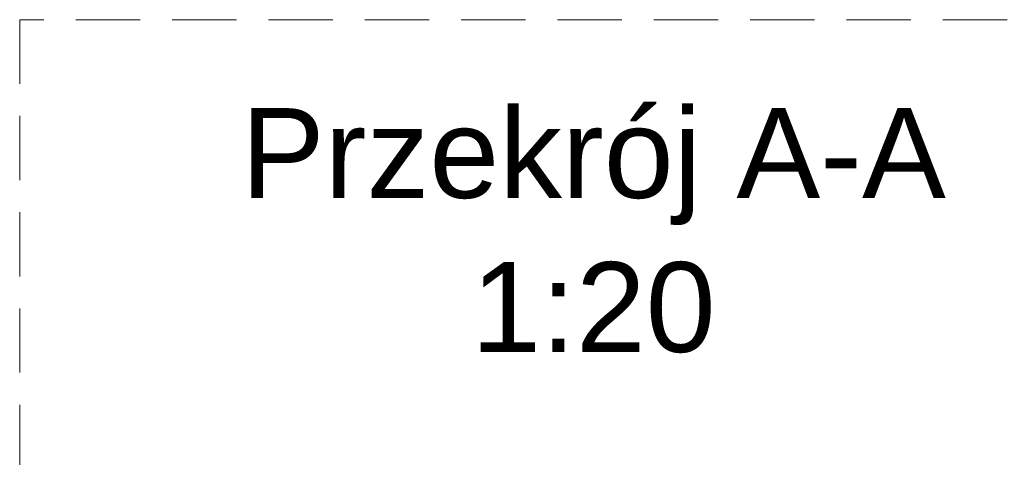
# Model space of a CAD drawing. Header units: millimetres. Extents: x 3528 to 4122, y 12044 to 12491.
# Tile 51 of 58: x 3972 to 4011, y 12249 to 12266. Entities that reach past the tile are written whole.
import ezdxf
from ezdxf.enums import TextEntityAlignment as Align

# ---------------------------------------------------------------- set-up
doc = ezdxf.new("R2010")
doc.units = ezdxf.units.MM
doc.header["$LTSCALE"] = 10
doc.linetypes.add('HIDDEN', pattern=[0.375, 0.25, -0.125])
for name, color, linetype, lineweight in [('PS_DIM', 4, 'Continuous', 13), ('PS_Hidden', 2, 'HIDDEN', 9), ('PS_TEXT', 3, 'Continuous', 18)]:
    doc.layers.add(name, color=color, linetype=linetype, lineweight=lineweight)
doc.styles.add('ARIAL', font='arial.ttf')

# ---------------------------------------------------------------- blocks, each defined once
blk = doc.blocks.new('Przekrój')
at = {"layer": 'PS_DIM', "style": 'ARIAL', "flags": 4}
for tag, p in [('PRZEKRÓJ', (7.886, 7.75)), ('SKALA', (7.886, 1.75))]:
    blk.add_attdef(tag, text='', height=3.5, dxfattribs=at).set_placement(p, align=Align.MIDDLE_CENTER)

msp = doc.modelspace()

# ---------------------------------------------------------------- linework, layer by layer
at = {"layer": 'PS_Hidden', "color": 2, "linetype": 'HIDDEN'}
msp.add_lwpolyline([(4108.293, 12265.783), (3972.352, 12265.783), (3972.352, 12172.23), (4108.293, 12172.23)], close=True, dxfattribs=at)

# ---------------------------------------------------------------- block references
at = {"layer": 'PS_DIM'}
ref = msp.add_blockref('Przekrój', (3986.798, 12252.837), dxfattribs=at)
ref.add_attrib('PRZEKRÓJ', 'Przekrój A-A', dxfattribs={"layer": 'PS_TEXT', "height": 3.5, "style": 'ARIAL'}).set_placement((3994.684, 12260.587), align=Align.MIDDLE_CENTER)
ref.add_attrib('SKALA', '1:20', dxfattribs={"layer": 'PS_TEXT', "height": 3.5, "style": 'ARIAL'}).set_placement((3994.684, 12254.587), align=Align.MIDDLE_CENTER)

doc.saveas('drawing.dxf')
